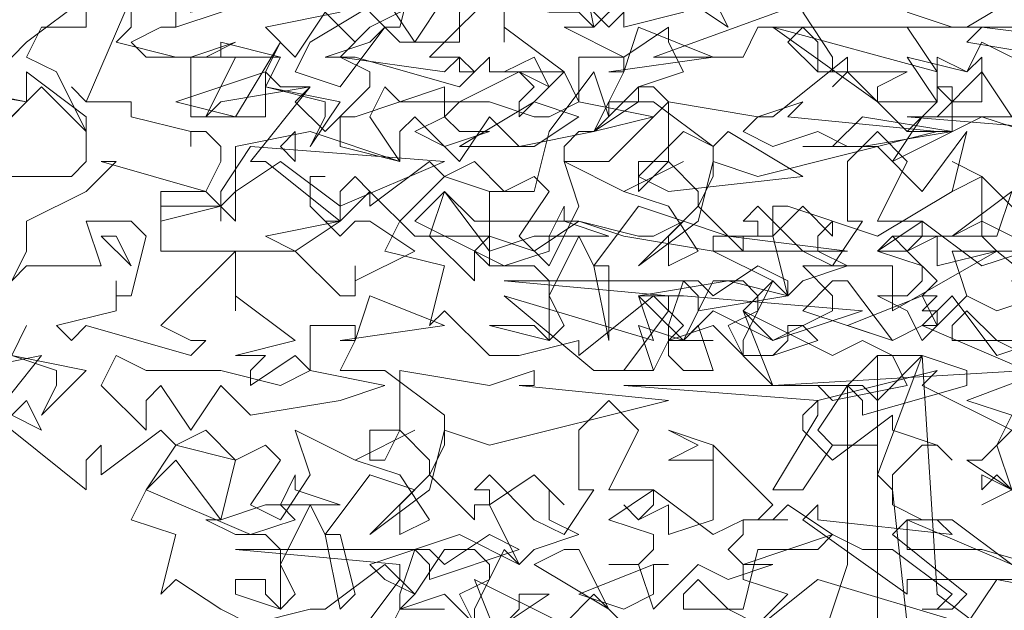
# Model space of a CAD drawing. Header units: millimetres. Extents: x 4234 to 4704, y 1542 to 2004.
# Tile 250 of 256: x 4502.64 to 4509.21, y 1852.43 to 1856.37. Entities that reach past the tile are written whole.
import ezdxf

# ---------------------------------------------------------------- set-up
doc = ezdxf.new("R2010")
doc.units = ezdxf.units.MM
doc.linetypes.add('DASHED', pattern=[19.05, 12.7, -6.35])
doc.layers.add('BOD', color=40, linetype='Continuous')
doc.layers.add('DIMENSIONS', color=7, linetype='Continuous')

# ---------------------------------------------------------------- blocks, each defined once
blk = doc.blocks.new('A$Cf9015526')
at = {"color": 116, "lineweight": 0, "true_color": 0x136734}
for points in [[(1.7766, 0.7995), (1.3991, 0.7773), (1.3102, 0.8661), (1.2436, 0.8439), (1.2658, 0.8661), (1.2214, 0.9105), (1.1104, 0.8217), (1.1104, 0.8439), (1.0215, 0.8217), (0.9771, 0.8217), (0.9105, 0.8883), (0.8883, 0.8661), (0.9105, 0.9549), (0.8217, 0.9771), (0.8439, 1.0215), (0.9105, 1.0882), (0.8883, 1.1104), (0.7995, 1.0437), (0.7995, 1.0659), (0.7773, 1.0882), (0.755, 1.0659), (0.755, 1.0215), (0.644, 1.1104), (0.6218, 1.1104), (0.7106, 1.2214), (0.5774, 1.1992), (0.5552, 1.177), (0.5996, 1.2658), (0.4664, 1.2658), (0.4441, 1.288), (0.4886, 1.3102), (0.5108, 1.3102), (0.5108, 1.3991)], [(1.7766, 0.8217), (1.7322, 0.8439), (1.6877, 0.8439), (1.6655, 0.8439), (1.6655, 0.8661), (1.6877, 0.8883), (1.7322, 0.8439), (1.7544, 0.8439)], [(1.7988, 0.9993), (1.71, 1.0882), (1.71, 0.9993), (1.7322, 0.9771), (1.6433, 0.9549), (1.6433, 0.9993), (1.5989, 0.9771), (1.5767, 0.9993), (1.5989, 0.9771), (1.6211, 0.9993), (1.6211, 1.0215), (1.5545, 1.0215), (1.5989, 1.1104), (1.5545, 1.1548), (1.5101, 1.1104), (1.5101, 1.0215), (1.5323, 1.0215), (1.4879, 0.9549), (1.4435, 0.9771), (1.3768, 1.0437), (1.3546, 1.0215), (1.3768, 1.0215), (1.3768, 0.9993), (1.3546, 0.9993), (1.3546, 0.9771), (1.288, 1.0437), (1.3102, 1.0882), (1.3102, 1.1326), (1.2214, 1.1992), (1.1548, 1.1992), (1.177, 1.2436), (1.177, 1.2658), (1.1104, 1.2658), (1.1104, 1.1992), (1.0882, 1.2436), (1.0215, 1.177), (1.0215, 1.1992), (1.0437, 1.2214), (1.0215, 1.2436), (0.9993, 1.2436), (1.0882, 1.2436), (0.9993, 1.3102), (0.9993, 1.288), (0.9993, 1.3546)], [(0.9993, 1.3768), (0.8883, 1.2658), (0.9327, 1.2658), (0.9549, 1.2436), (0.9327, 1.2214), (0.7773, 1.2658), (0.755, 1.2658), (0.7328, 1.2658), (0.7995, 1.288), (0.8217, 1.3102), (0.7995, 1.3324), (0.8217, 1.3102), (0.8439, 1.3102), (0.8661, 1.3991)], [(1.0882, 1.3768), (1.1548, 1.3102), (1.177, 1.3324)], [(1.7988, 0.4886), (1.7322, 0.4886), (1.6877, 0.4219), (1.4657, 0.4886), (1.3546, 0.3997)], [(0.9993, 0.3775), (0.9105, 0.4664), (0.8439, 0.4441), (0.8661, 0.4664), (0.8217, 0.5108), (0.7328, 0.4441), (0.7106, 0.4441), (0.6218, 0.4219), (0.5774, 0.4441), (0.5108, 0.4886), (0.4886, 0.4664), (0.5108, 0.5552), (0.4441, 0.5774), (0.4664, 0.6218), (0.5108, 0.6884), (0.4886, 0.7106), (0.3997, 0.644), (0.3997, 0.6662), (0.3997, 0.6884), (0.3775, 0.6662), (0.3775, 0.6218), (0.2665, 0.7106)], [(0.2221, 0.7106), (0.3109, 0.8217), (0.1999, 0.7995)], [(0.2443, 1.1548), (0.2887, 1.1992), (0.1554, 1.2214)], [(1.5989, 1.3324), (1.6655, 1.3102), (1.4435, 1.3102), (1.4213, 1.288), (1.4657, 1.2436), (1.5989, 1.2436), (1.5545, 1.2214), (1.5545, 1.1992), (1.5989, 1.1548), (1.6433, 1.1992), (1.6433, 1.2214), (1.6655, 1.2214), (1.6655, 1.1548), (1.5989, 1.1548), (1.5101, 1.2436), (1.4879, 1.2214), (1.5101, 1.2436), (1.5101, 1.2658), (1.3991, 1.177), (1.3768, 1.177), (1.3546, 1.1548), (1.3991, 1.1326), (1.4657, 1.1548), (1.5101, 1.1326), (1.5545, 1.1326), (1.6211, 1.0659), (1.6877, 1.1548), (1.6655, 1.0659), (1.5545, 0.9993), (1.4213, 1.0437), (1.3991, 1.0437), (1.3991, 0.9993), (1.3102, 0.9993), (1.3102, 0.9771), (1.3991, 0.9327), (1.3546, 0.8883), (1.3991, 0.8439), (1.4879, 0.8883), (1.4879, 0.9105), (1.4435, 0.9549), (1.5767, 0.9549), (1.5767, 0.9105), (1.5767, 0.8883), (1.7322, 0.9771), (1.8432, 0.8883)], [(1.7544, 1.3102), (1.71, 1.3102), (1.6877, 1.3102), (1.7988, 1.3768)], [(1.7544, 0.7328), (1.7322, 0.6884), (1.7544, 0.6218)], [(1.7544, 0.6218), (1.71, 0.5996), (1.7544, 0.6218), (1.6877, 0.6662), (1.71, 0.6662), (1.7544, 0.7106), (1.6211, 0.7773), (1.6433, 0.7995), (1.4657, 0.755), (1.4435, 0.7328), (1.4435, 0.7106), (1.4879, 0.6662), (1.5767, 0.7328), (1.5767, 0.7106), (1.6433, 0.6884), (1.6655, 0.6662), (1.6433, 0.6884), (1.6211, 0.6884), (1.5767, 0.644), (1.5767, 0.5996), (1.6211, 0.5774), (1.6655, 0.5774), (1.7544, 0.5108), (1.5989, 0.5774), (1.5767, 0.5552), (1.6877, 0.4664), (1.6655, 0.4441), (1.6211, 0.4441), (1.6433, 0.4441), (1.6655, 0.4664), (1.5767, 0.533), (1.5323, 0.533), (1.4879, 0.5552), (1.3546, 0.5108), (1.3546, 0.4886), (1.4213, 0.4664), (1.3768, 0.4219), (1.3324, 0.4441), (1.288, 0.4441), (1.2658, 0.4441), (1.2658, 0.4664), (1.288, 0.4886), (1.3324, 0.4441), (1.3546, 0.4441), (1.3768, 0.533), (1.4657, 0.533), (1.4879, 0.5552), (1.4213, 0.5996), (1.3991, 0.5774), (1.3768, 0.5774), (1.3991, 0.5996), (1.3102, 0.6884), (1.3102, 0.5996), (1.3102, 0.5774), (1.2436, 0.5552), (1.2436, 0.5996), (1.1992, 0.5774), (1.177, 0.5996), (1.1992, 0.5774), (1.2214, 0.5996), (1.2214, 0.6218), (1.1548, 0.6218), (1.1992, 0.7106), (1.1548, 0.755), (1.1104, 0.7106), (1.1104, 0.6218), (1.1326, 0.6218), (1.0882, 0.5552), (1.0437, 0.5774), (0.9771, 0.644), (0.9549, 0.6218), (0.9771, 0.6218), (0.9771, 0.5996), (0.9549, 0.5996), (0.9549, 0.5774), (0.8883, 0.644), (0.9105, 0.6884), (0.9105, 0.7328), (0.8217, 0.7995), (0.755, 0.7995), (0.7773, 0.8439), (0.7773, 0.8661), (0.7106, 0.8661), (0.7106, 0.7995), (0.6884, 0.8217), (0.6218, 0.7773), (0.6218, 0.7995), (0.644, 0.8217), (0.6218, 0.8217), (0.5996, 0.8217), (0.6884, 0.8439), (0.5996, 0.9105), (0.5996, 0.8883), (0.5996, 0.9327), (0.5996, 0.9549), (0.5996, 0.9771), (0.4886, 0.8661), (0.533, 0.8439), (0.5552, 0.8439), (0.533, 0.8217), (0.3775, 0.8661), (0.3553, 0.8439), (0.3331, 0.8661), (0.4219, 0.8883), (0.4219, 0.9105), (0.4219, 0.9327), (0.4219, 0.9105), (0.4441, 0.9105), (0.4664, 0.9993), (0.4441, 1.0215), (0.3775, 1.0215), (0.3997, 0.9549), (0.2887, 0.9549), (0.2665, 0.9327)], [(0.2665, 0.9327), (0.2887, 0.9771), (0.2887, 1.0215), (0.3775, 1.0659), (0.4219, 1.1104), (0.3997, 1.1104), (0.5552, 1.0659), (0.5774, 1.1104), (0.5774, 1.1326), (0.5552, 1.1548), (0.533, 1.1548), (0.533, 1.1326), (0.533, 1.1548), (0.4441, 1.177), (0.4441, 1.1992), (0.3775, 1.1992), (0.3553, 1.2214), (0.3775, 1.1992), (0.4441, 1.3546)], [(0.4441, 1.3324), (0.4441, 1.3102), (0.4219, 1.288), (0.5108, 1.2658), (0.533, 1.2658), (0.5996, 1.288), (0.5552, 1.2658), (0.533, 1.2658), (0.533, 1.2436), (0.533, 1.177), (0.644, 1.177), (0.644, 1.2436), (0.6662, 1.2214), (0.7106, 1.2214), (0.6884, 1.1992), (0.7328, 1.1548), (0.7995, 1.2214), (0.7995, 1.2436), (0.755, 1.2658), (0.7773, 1.288), (0.7328, 1.3324), (0.6884, 1.2658), (0.644, 1.3102), (0.755, 1.3324)], [(0.8883, 1.3546), (0.7995, 1.3102), (0.755, 1.2658), (0.9105, 1.2436), (0.9327, 1.2658), (0.9327, 1.2436), (0.9549, 1.2436), (0.9771, 1.2658), (0.9771, 1.2436), (0.9993, 1.2436), (1.0437, 1.2658), (1.0659, 1.2214), (1.0215, 1.2436), (0.9771, 1.2214), (0.9327, 1.1992), (0.9105, 1.177), (0.9327, 1.1548), (0.9771, 1.1548), (0.9105, 1.1326), (0.8661, 1.1548), (0.9105, 1.177), (0.9105, 1.2214), (0.7773, 1.177), (0.755, 1.177), (0.755, 1.1326), (0.8439, 1.1104), (0.7106, 1.1548), (0.5996, 1.1326), (0.5996, 1.0215), (0.5552, 1.0659), (0.4886, 1.0659), (0.4886, 0.9771), (0.6884, 0.9771), (0.755, 0.9105), (0.7773, 0.9105), (0.7773, 0.9549), (0.7773, 0.9327), (0.8661, 0.9771), (0.7995, 1.0215), (0.7773, 1.0215), (0.755, 0.9993), (0.7106, 1.0437), (0.7106, 1.0882), (0.7328, 1.0882), (0.7106, 1.0882), (0.7106, 1.0437), (0.7328, 1.0215), (0.755, 1.0215), (0.7995, 1.0659), (0.8661, 0.9993), (0.9771, 0.9993), (0.9771, 1.0659), (1.0215, 1.0659), (1.0437, 1.0659), (1.0659, 1.1548), (1.1326, 1.2436), (1.1548, 1.177), (1.1548, 1.1992), (1.1326, 1.1548), (1.1104, 1.1548), (1.0882, 1.1326), (1.0882, 1.1104), (1.1548, 1.1104), (1.2436, 1.1992), (1.2214, 1.2214), (1.1992, 1.2214), (1.2658, 1.2436), (1.2436, 1.288), (1.2436, 1.3102), (1.177, 1.2658), (1.0882, 1.3102), (1.1326, 1.3102), (1.1104, 1.4213)], [(0.3775, 1.3324), (0.3775, 1.3102), (0.3109, 1.3102), (0.2887, 1.2658), (0.3331, 1.2436), (0.3775, 1.1548), (0.3775, 1.1326), (0.3775, 1.1104), (0.3553, 1.0882), (0.1554, 1.0882)], [(0.2665, 1.177), (0.2887, 1.1992), (0.1777, 1.2214)], [(0.2665, 1.2658), (0.2887, 1.288), (0.3775, 1.3546)], [(1.7988, 0.9771), (1.6655, 0.9771), (1.6877, 0.9105), (1.6433, 0.8661), (1.6211, 0.9105), (1.6433, 0.9327), (1.5989, 0.9771), (1.5545, 0.9771), (1.5767, 0.9993), (1.6655, 0.9993), (1.71, 1.0215), (1.7544, 0.9993)], [(1.7766, 1.1548), (1.71, 1.177), (1.5767, 1.1104), (1.6211, 1.177), (1.6433, 1.177), (1.71, 1.2436), (1.7544, 1.177)], [(1.821, 1.2658), (1.6877, 1.288), (1.71, 1.3102), (1.8876, 1.288)], [(1.7544, 0.7328), (1.6877, 0.755), (1.8654, 0.8217)]]:
    blk.add_lwpolyline(points, dxfattribs=at)
for points in [[(1.4435, 1.4435), (1.5323, 1.3546), (1.4435, 1.3324), (1.4879, 1.2658), (1.4879, 1.2436), (1.4657, 1.2436), (1.4657, 1.288), (1.4435, 1.3102), (1.3768, 1.3102), (1.3546, 1.2658), (1.2214, 1.2658), (1.4657, 1.3546), (1.4435, 1.3768), (1.3768, 1.3768), (1.3991, 1.3768), (1.3991, 1.4213), (1.3768, 1.4213), (1.3324, 1.4435), (1.288, 1.4657), (1.3102, 1.5101), (1.3768, 1.4435)], [(0.644, 1.4435), (0.6218, 1.4213), (0.6218, 1.4435), (0.5996, 1.4435), (0.5996, 1.3991), (0.5774, 1.4213), (0.5108, 1.3546), (0.533, 1.3324), (0.644, 1.3546), (0.5108, 1.3102), (0.5108, 1.4213), (0.5108, 1.3991), (0.5108, 1.3768), (0.5108, 1.3546), (0.5774, 1.4657), (0.6218, 1.4435)], [(1.2658, 1.3546), (1.2658, 1.3324), (1.177, 1.3102), (1.177, 1.3324), (1.177, 1.3546), (1.1326, 1.3102), (1.1104, 1.3324), (1.0659, 1.3324), (0.9549, 1.3546), (0.9327, 1.3324), (0.9327, 1.288), (0.8439, 1.288), (0.8217, 1.3102), (0.755, 1.2214), (0.6884, 1.2436), (0.7106, 1.288), (0.8217, 1.3546), (0.8661, 1.288), (0.9105, 1.3546), (1.0215, 1.3546), (1.0882, 1.3991), (1.1548, 1.3546)], [(1.2658, 1.3546), (1.288, 1.3991), (1.3324, 1.3102)], [(1.1548, 1.2436), (1.177, 1.2436), (1.1992, 1.3102), (1.3102, 1.2658)], [(1.7988, 1.2436), (1.71, 1.288), (1.6877, 1.2436), (1.5989, 1.2658), (1.6433, 1.1992), (1.6211, 1.1992), (1.5545, 1.1992), (1.3991, 1.3102), (1.6433, 1.2436), (1.5989, 1.3102), (1.6877, 1.3102), (1.9542, 1.3102)], [(0.5108, 1.1992), (0.644, 1.2436), (0.6662, 1.288), (0.5996, 1.177)], [(0.5774, 1.2658), (0.5774, 1.288), (0.6662, 1.2658)], [(0.755, 1.1992), (0.7106, 1.1326), (0.7328, 1.177), (0.7328, 1.1992), (0.644, 1.2214), (0.6662, 1.2658), (0.644, 1.2214)], [(1.71, 1.2658), (1.71, 1.1992), (1.6655, 1.1992), (1.6433, 1.2214), (1.6433, 1.2658), (1.6877, 1.2436)], [(0.3775, 1.1548), (0.3553, 1.177), (0.3109, 1.2214), (0.2887, 1.1992), (0.2887, 1.2436), (0.3775, 1.177)], [(0.9771, 1.1992), (1.0437, 1.177), (1.0659, 1.177), (1.1104, 1.1992), (1.2214, 1.177), (1.1326, 1.1548), (1.0215, 1.1326), (0.9771, 1.177), (0.9327, 1.1104), (0.8661, 1.177), (0.8439, 1.1548), (0.8439, 1.1104), (0.7995, 1.177), (0.8217, 1.2214), (0.8439, 1.1992)], [(1.1326, 1.1548), (1.1992, 1.2214), (1.1992, 1.1992)], [(2.1097, 1.177), (1.932, 1.1326), (1.932, 1.1548), (1.9098, 1.177), (1.8654, 1.1104), (1.8876, 1.0882), (1.9542, 1.0882), (1.8876, 1.0882), (1.8432, 1.0215), (1.7988, 1.0215), (1.8654, 1.1326), (1.8654, 1.1548), (1.5989, 1.177), (1.932, 1.177), (1.9542, 1.1548), (2.0431, 1.2214), (2.1097, 1.1992)], [(1.0437, 1.1326), (0.9327, 1.1326), (1.0437, 1.1992), (1.1104, 1.177)], [(1.4213, 1.177), (1.6433, 1.1548), (1.3768, 1.0882), (1.3102, 1.1104), (1.288, 1.0215), (1.1992, 0.9549), (1.288, 1.0437), (1.288, 1.0659), (1.2436, 1.1104), (1.1992, 1.0659), (1.1992, 1.1104), (1.2436, 1.1104), (1.2436, 1.1992), (1.3768, 1.177), (1.4435, 1.1992)], [(1.5323, 1.1326), (1.4435, 1.1326), (1.4879, 1.1326), (1.5323, 1.177), (1.6655, 1.1548)], [(0.6884, 1.1104), (0.6662, 1.1326), (0.6884, 1.1548)], [(1.3324, 1.1548), (1.4435, 1.0882), (1.2436, 1.0659), (1.1992, 1.0882), (1.2658, 1.1548), (1.3102, 1.1326)], [(0.755, 1.0437), (0.6662, 1.1104), (0.5996, 1.0659), (0.5774, 1.0437), (0.5774, 1.0215), (0.5774, 1.0437), (0.4886, 1.0215), (0.4886, 1.0437), (0.5774, 1.0437), (0.5774, 1.0659), (0.6218, 1.1326), (0.9105, 1.1104)], [(1.0437, 1.0882), (1.0659, 1.0659), (1.0215, 0.9993), (1.0659, 0.9549), (1.1104, 1.0437), (1.0882, 1.1104), (1.177, 1.0659), (1.2658, 1.1104), (1.177, 1.0659), (1.2436, 1.0437), (1.288, 0.9771), (1.2436, 0.9549), (1.2436, 0.9993), (1.2658, 1.0215), (1.1992, 1.0437), (1.1326, 0.9549), (1.1548, 0.9549), (1.1548, 0.8439), (1.1326, 0.9549), (1.1104, 0.9993), (1.0659, 0.9105), (1.0882, 0.8661), (1.0659, 0.8439), (0.9771, 0.8661), (0.9993, 0.8661), (1.0437, 0.8661), (1.0659, 0.8439), (1.0659, 0.9327), (1.0437, 0.9549), (0.9771, 0.9549), (0.9549, 0.9771), (0.9771, 0.9549), (0.9771, 1.0659), (0.9105, 1.0882), (0.9549, 1.1104), (0.9993, 1.0659)], [(1.71, 1.0659), (1.71, 1.0882), (1.6655, 1.0659), (1.71, 1.0882), (1.6655, 1.1104), (1.71, 1.0882)], [(0.9105, 1.0659), (0.9771, 0.9771), (1.0437, 0.9993), (1.0659, 0.9993), (1.0882, 1.0437), (1.0882, 1.0215), (1.1548, 0.9993), (1.0659, 0.9993), (1.0659, 0.9771), (0.9993, 0.9549), (0.8661, 1.0215)], [(1.1104, 1.0215), (1.1992, 0.9993), (1.2214, 0.9993), (1.2658, 1.0215), (1.3324, 0.9993), (1.5101, 0.9771), (1.3102, 0.9771), (1.177, 0.9993), (1.1104, 1.0215), (1.0437, 0.9771), (0.9771, 0.9993), (0.9549, 0.9771), (0.9549, 0.9327), (0.8883, 0.9993), (0.9105, 1.0659), (0.9549, 1.0215)], [(1.6655, 0.9993), (1.7544, 1.0659), (1.7322, 0.9993)], [(1.4879, 1.0215), (1.4657, 0.9993), (1.4657, 0.9771), (1.5101, 0.9549), (1.4435, 0.9327), (1.4213, 0.9105), (1.3991, 0.9993), (1.4435, 1.0437), (1.4879, 0.9993)], [(0.6884, 0.9771), (0.644, 0.9993), (0.755, 1.0215)], [(1.7766, 0.9771), (1.821, 0.9771), (1.7766, 0.9771), (1.7766, 0.9549), (1.7544, 0.9327), (1.7766, 0.9105), (1.7988, 0.9105), (1.7322, 0.8883), (1.6877, 0.9105), (1.6211, 0.8439), (1.5989, 0.8883), (1.5545, 0.9105), (1.5989, 0.9105), (1.6211, 0.9327), (1.6211, 0.9549), (1.5545, 0.9771), (1.6211, 1.0215), (1.71, 0.9549)], [(0.4441, 0.9549), (0.3997, 0.9993), (0.4219, 0.9993)], [(1.4213, 0.9105), (1.288, 0.8883), (1.288, 0.9105), (1.2658, 0.9327), (1.2436, 0.8661), (1.2436, 0.8439), (1.3102, 0.8439), (1.2436, 0.8439), (1.2214, 0.7995), (1.177, 0.7995), (1.2436, 0.8883), (1.2436, 0.9105), (0.9993, 0.9327), (1.288, 0.9327), (1.3102, 0.9105), (1.3768, 0.9549), (1.4213, 0.9327)], [(1.3991, 0.9327), (1.3546, 0.8439), (1.3546, 0.8217), (1.3991, 0.8217), (1.4213, 0.8439), (1.4213, 0.8661), (1.4435, 0.8661), (1.4657, 0.8439), (1.3991, 0.8217), (1.3546, 0.8217), (1.3324, 0.8661), (1.3768, 0.8883), (1.3768, 0.9105), (1.3546, 0.9327), (1.3102, 0.9327), (1.2658, 0.8439), (1.2214, 0.8883), (1.1992, 0.9105), (1.3324, 0.9327), (1.4213, 0.9105)], [(1.5767, 0.8439), (1.4435, 0.8883), (1.4879, 0.9327), (1.5101, 0.9327)], [(0.755, 0.8439), (0.7773, 0.8439), (0.7995, 0.9105), (0.9105, 0.8661)], [(1.3991, 0.8439), (1.3102, 0.8883), (1.2658, 0.8439), (1.1992, 0.8661), (1.2214, 0.7995), (1.1326, 0.7995), (0.9993, 0.9105), (1.2214, 0.8439), (1.1992, 0.9105), (1.2658, 0.9105), (1.5323, 0.8883)], [(1.6433, 0.9105), (1.6211, 0.8883), (1.6433, 0.8883), (1.6433, 0.8661), (1.6211, 0.8661), (1.5767, 0.8439), (1.5101, 0.8661), (1.6211, 0.9105)], [(1.6655, 0.9105), (1.7322, 0.8217), (1.7988, 0.8439), (1.821, 0.8439), (1.8432, 0.8883), (1.8432, 0.8661), (1.9098, 0.8439), (1.821, 0.8439), (1.8432, 0.8217), (1.7766, 0.7995), (1.6211, 0.8661)], [(1.5323, 0.8439), (1.5767, 0.8217), (1.5989, 0.7773), (1.4879, 0.755), (1.4657, 0.7773), (1.4435, 0.7773), (1.3991, 0.7773), (1.3546, 0.8883), (1.4879, 0.8217)], [(0.3775, 0.7995), (0.3109, 0.7328), (0.3331, 0.7773), (0.3331, 0.7995), (0.2665, 0.8217), (0.2887, 0.8661), (0.2665, 0.8217)], [(1.288, 0.8661), (1.3102, 0.7995), (1.2658, 0.7995), (1.2436, 0.8217), (1.2436, 0.8661), (1.2658, 0.8439)], [(0.5774, 0.7995), (0.6662, 0.7773), (0.7106, 0.7995), (0.8217, 0.7773), (0.755, 0.755), (0.6218, 0.7328), (0.5774, 0.7773), (0.533, 0.7106), (0.4886, 0.7773), (0.4664, 0.755), (0.4664, 0.7106), (0.3997, 0.7773), (0.4219, 0.8217), (0.4664, 0.7995)], [(1.6877, 0.7773), (1.5323, 0.7328), (1.5323, 0.755), (1.5101, 0.7773), (1.4657, 0.7106), (1.4879, 0.6884), (1.5545, 0.6884), (1.4879, 0.6884), (1.4435, 0.6218), (1.3991, 0.6218), (1.4657, 0.7328), (1.4657, 0.755), (1.177, 0.7773), (1.5323, 0.7773), (1.5545, 0.755), (1.6211, 0.8217), (1.6877, 0.7995)], [(1.5545, 0.644), (1.5767, 0.6218), (1.5989, 0.4219), (1.6433, 0.3775), (1.5101, 0.3775), (1.4657, 0.3775), (1.5101, 0.5108), (1.5101, 0.7773), (1.5545, 0.8217), (1.6211, 0.8217)], [(1.7322, 0.3997), (1.5545, 0.3775), (1.5545, 0.8217), (1.6211, 0.8217), (1.6433, 0.4664)], [(1.0215, 0.7773), (1.2436, 0.755), (0.9771, 0.6884), (0.9105, 0.7106), (0.8883, 0.6218), (0.7995, 0.5552), (0.8883, 0.644), (0.8883, 0.6662), (0.8439, 0.7106), (0.8217, 0.6662), (0.7995, 0.6662), (0.7995, 0.7106), (0.8439, 0.7106), (0.8439, 0.7995), (0.9771, 0.7773), (1.0437, 0.7995), (1.0437, 0.7773)], [(0.3109, 0.7106), (0.2665, 0.7328), (0.2887, 0.755)], [(0.644, 0.6884), (0.6662, 0.6662), (0.6218, 0.5996), (0.6662, 0.5774), (0.7106, 0.644), (0.6884, 0.7106), (0.7773, 0.6662), (0.8661, 0.7106), (0.7773, 0.6662), (0.8439, 0.644), (0.8883, 0.5774), (0.8439, 0.5552), (0.8439, 0.5996), (0.8661, 0.6218), (0.7995, 0.644), (0.7328, 0.5552), (0.755, 0.5552), (0.7773, 0.4664), (0.755, 0.4441), (0.7328, 0.5552), (0.7106, 0.5996), (0.6662, 0.5108), (0.6884, 0.4664), (0.6662, 0.4441), (0.5996, 0.4664), (0.5996, 0.4886), (0.644, 0.4886), (0.644, 0.4664), (0.6662, 0.4441), (0.6662, 0.533), (0.644, 0.5552), (0.5996, 0.5552), (0.5552, 0.5774), (0.5774, 0.5774), (0.5996, 0.6662), (0.5108, 0.6884), (0.5552, 0.7106), (0.5996, 0.6662)], [(1.3102, 0.6662), (1.2436, 0.6662), (1.288, 0.6884), (1.2436, 0.7106), (1.3102, 0.6884)], [(0.5108, 0.6662), (0.5774, 0.5774), (0.644, 0.5996), (0.6662, 0.5996), (0.6884, 0.644), (0.6884, 0.6218), (0.755, 0.5996), (0.6662, 0.5996), (0.6884, 0.5774), (0.6218, 0.5552), (0.4664, 0.6218)], [(1.0659, 0.6218), (1.0659, 0.5996), (1.0659, 0.5774), (1.1104, 0.5552), (1.0437, 0.533), (1.0215, 0.5108), (0.9771, 0.5996), (1.0437, 0.644), (1.0882, 0.5996)], [(1.7988, 0.5552), (1.7766, 0.5996), (1.7322, 0.644), (1.71, 0.6218), (1.71, 0.644), (1.7988, 0.5996)], [(1.3546, 0.5774), (1.4213, 0.5774), (1.3546, 0.5774), (1.3546, 0.5552), (1.3324, 0.533), (1.3546, 0.5108), (1.3991, 0.5108), (1.3324, 0.4886), (1.288, 0.5108), (1.2214, 0.4441), (1.1992, 0.5108), (1.1548, 0.5108), (1.1992, 0.5108), (1.2214, 0.533), (1.2214, 0.5552), (1.1548, 0.5774), (1.2214, 0.6218), (1.3102, 0.5552)], [(1.6655, 0.5552), (1.6433, 0.5774), (1.5989, 0.5774), (1.5989, 0.5552), (1.5989, 0.533), (1.71, 0.533), (1.8654, 0.4886), (1.8432, 0.4664), (1.7322, 0.4886), (1.5989, 0.4886), (1.5989, 0.4664), (1.4435, 0.5774), (1.4657, 0.5996), (1.4657, 0.5774)], [(1.0215, 0.533), (0.8883, 0.4886), (0.8883, 0.5108), (0.8661, 0.533), (0.8439, 0.4664), (0.8439, 0.4441), (0.9105, 0.4441), (0.8439, 0.4441), (0.8217, 0.3997), (0.7773, 0.3997), (0.8439, 0.4886), (0.8439, 0.5108), (0.5996, 0.533), (0.8883, 0.533), (0.9105, 0.5108), (0.9771, 0.5552)], [(0.9993, 0.533), (0.9549, 0.4441), (0.9549, 0.4219), (0.9993, 0.4219), (1.0215, 0.4441), (1.0215, 0.4664), (1.0437, 0.4664), (1.0659, 0.4664), (0.9993, 0.4219), (0.9549, 0.4219), (0.9327, 0.4664), (0.9771, 0.4886), (0.9771, 0.5108), (0.9549, 0.533), (0.9105, 0.533), (0.8661, 0.4664), (0.8217, 0.4886), (0.7995, 0.5108), (0.9327, 0.5552), (1.0215, 0.5108)], [(1.1548, 0.4441), (1.0437, 0.5108), (1.0882, 0.533), (1.1104, 0.533)], [(1.2214, 0.5108), (1.2214, 0.4886), (1.2214, 0.4664), (1.177, 0.4441), (1.1104, 0.4664), (1.2214, 0.5108), (1.2436, 0.5108)]]:
    blk.add_lwpolyline(points, close=True, dxfattribs=at)
at = {"color": 97, "lineweight": 0, "true_color": 0x397239}
blk.add_lwpolyline([(1.1326, 0.4664), (1.177, 0.4219), (1.1992, 0.3775), (1.0659, 0.3775), (1.0437, 0.3775), (0.9993, 0.3775), (0.9549, 0.4886), (1.0882, 0.4219)], close=True, dxfattribs=at)

msp = doc.modelspace()

# ---------------------------------------------------------------- hatches: boundary and pattern name
at = {"layer": 'DIMENSIONS'}
h = msp.add_hatch(dxfattribs=at)
h.set_pattern_fill('GRASS', color=256, scale=0.5)
h.set_pattern_definition([(90, (3399.144, -158.445), (-8.980256, 8.980256), [2.38125, -15.57926]), (45, (3399.144, -158.445), (-8.980256, 8.980256), [2.38125, -10.31875]), (135, (3399.144, -158.445), (-8.980256, -8.980256), [2.38125, -10.31875])])
h.paths.add_polyline_path([(4417.6425, 1844.3253), (4423.2951, 1838.2514), (4434.9969, 1847.6295), (4469.633, 1855.411), (4513.1489, 1877.6572), (4531.9103, 1892.8657), (4546.8873, 1910.4574), (4556.576, 1922.7476), (4577.553, 1933.381), (4592.7448, 1936.6466), (4614.9867, 1937.2699), (4624.0253, 1937.2699), (4633.3522, 1938.7107), (4636.3977, 1940.2306), (4631.8428, 1952.3869, 0.161807)])
h.paths.add_polyline_path([(4631.8428, 1952.3869), (4629.8752, 1957.6381), (4629.4018, 1957.3619), (4621.324, 1958.355), (4615.8552, 1959.6126), (4597.3065, 1970.6836), (4571.5628, 1964.4359), (4571.5628, 1952.3502), (4556.6565, 1951.2934), (4533.2051, 1949.7013), (4514.0135, 1931.7588), (4500.0937, 1928.3885), (4467.5142, 1910.2651), (4457.6487, 1889.7679), (4440.0951, 1876.8578), (4418.6103, 1858.4577), (4410.1637, 1852.3615), (4417.6425, 1844.3253, -0.161807)])
h.paths.add_polyline_path([(4548.0789, 1916.6002), (4552.8565, 1929.9377), (4546.693, 1932.1455), (4541.9153, 1918.808)], flags=24)
h.paths.add_polyline_path([(4503.0556, 1883.2742), (4507.8332, 1896.6117), (4501.6696, 1898.8196), (4496.892, 1885.482)], flags=24)
h.paths.add_polyline_path([(4451.7368, 1857.409), (4456.5145, 1870.7465), (4450.3509, 1872.9544), (4445.5733, 1859.6168)], flags=24)
h.paths.add_polyline_path([(4412.9931, 1854.3366), (4417.0765, 1849.9489), (4419.3393, 1852.0547), (4415.2559, 1856.4424)], flags=24)
h.paths.add_polyline_path([(4596.3471, 1950.1809), (4601.1248, 1963.5184), (4594.9612, 1965.7262), (4590.1836, 1952.3887)], flags=24)
h.paths.add_polyline_path([(4509.7992, 1914.4402), (4520.7716, 1919.9756), (4517.1217, 1927.2104), (4506.1494, 1921.675)], flags=24)
h.paths.add_polyline_path([(4321.6553, 1898.427), (4326.0339, 1896.392), (4327.3367, 1899.1951), (4322.958, 1901.2301)], flags=9)
h.paths.add_polyline_path([(4333.4365, 1891.9961), (4338.2762, 1888.46), (4340.0997, 1890.9559), (4335.26, 1894.492)], flags=9)
h.paths.add_polyline_path([(4351.1951, 1875.6427), (4355.5215, 1871.4944), (4357.6608, 1873.7255), (4353.3344, 1877.8738)], flags=9)
h.paths.add_polyline_path([(4373.9221, 1853.7811), (4378.2721, 1849.6575), (4380.3986, 1851.9008), (4376.0487, 1856.0244)], flags=9)
h.paths.add_polyline_path([(4389.205, 1846.109), (4392.5459, 1849.595), (4390.3143, 1851.7338), (4386.9734, 1848.2478)], flags=9)
h.paths.add_polyline_path([(4407.9742, 1825.8927), (4411.6376, 1829.0381), (4409.6239, 1831.3833), (4405.9606, 1828.2379)], flags=9)
h.paths.add_polyline_path([(4405.6972, 1823.1876), (4408.8355, 1819.5181), (4411.1846, 1821.5272), (4408.0463, 1825.1967)], flags=9)
h.paths.add_polyline_path([(4412.0765, 1813.536), (4414.8574, 1808.2263), (4417.5956, 1809.6604), (4414.8147, 1814.9701)], flags=9)
h.paths.add_polyline_path([(4306.0633, 1735.5308), (4308.3702, 1742.3082), (4305.4441, 1743.3042), (4303.1371, 1736.5268)], flags=9)
h.paths.add_polyline_path([(4289.1237, 1902.077), (4295.0617, 1902.8939), (4294.6404, 1905.9561), (4288.7025, 1905.1392)], flags=9)
h.paths.add_polyline_path([(4305.67, 1902.4686), (4311.5251, 1901.1867), (4312.1862, 1904.2062), (4306.331, 1905.4882)], flags=9)
h.paths.add_polyline_path([(4434.2122, 1813.2206), (4438.5999, 1817.304), (4436.4941, 1819.5668), (4432.1063, 1815.4834)], flags=9)
h.paths.add_polyline_path([(4381.102, 1865.7275), (4385.1854, 1861.3397), (4387.4482, 1863.4456), (4383.3648, 1867.8333)], flags=9)
h.paths.add_polyline_path([(4421.9781, 1821.8049), (4426.0615, 1817.4172), (4428.3243, 1819.523), (4424.2409, 1823.9108)], flags=9)
h.paths.add_polyline_path([(4410.3951, 1823.868), (4413.9297, 1827.1574), (4411.8239, 1829.4202), (4408.2893, 1826.1308)], flags=9)
h.paths.add_polyline_path([(4387.3909, 1817.4858), (4392.1686, 1830.8233), (4386.005, 1833.0311), (4381.2274, 1819.6936)], flags=9)
h.paths.add_polyline_path([(4347.9726, 1750.0597), (4352.7503, 1763.3972), (4346.5867, 1765.6051), (4341.8091, 1752.2675)], flags=9)
h.paths.add_polyline_path([(4341.4321, 1678.3148), (4346.2097, 1691.6523), (4340.0462, 1693.8601), (4335.2686, 1680.5226)], flags=9)
h.paths.add_polyline_path([(4323.3673, 1583.7016), (4328.1449, 1597.0392), (4321.9814, 1599.247), (4317.2037, 1585.9095)], flags=9)
h.paths.add_polyline_path([(4335.3652, 1700.4464), (4339.9795, 1713.3279), (4330.8251, 1716.6071), (4326.2108, 1703.7256)], flags=9)
h.paths.add_polyline_path([(4396.1792, 1839.031), (4404.6554, 1830.2107), (4406.8611, 1832.3304), (4398.3849, 1841.1506)], flags=9)
h.paths.add_polyline_path([(4396.4333, 1860.2956), (4402.6288, 1853.7761), (4403.7122, 1854.8057), (4397.5167, 1861.3251)], flags=9)
h.paths.add_polyline_path([(4349.0141, 1900.3774), (4363.5849, 1891.1608), (4365.102, 1893.5592), (4350.5312, 1902.7758)], flags=9)
h.paths.add_polyline_path([(4438.6658, 1769.7519), (4437.6109, 1764.1146), (4441.3279, 1763.4191), (4442.3828, 1769.0563)], flags=9)
h.paths.add_polyline_path([(4432.3393, 1775.0815), (4431.5916, 1769.3953), (4435.3409, 1768.9023), (4436.0886, 1774.5885)], flags=9)
h.paths.add_polyline_path([(4446.5759, 1765.0098), (4445.4726, 1759.3818), (4449.1836, 1758.6543), (4450.2868, 1764.2824)], flags=9)
h.paths.add_polyline_path([(4333.2801, 1902.1363), (4338.0795, 1900.1576), (4339.5209, 1903.6536), (4334.7215, 1905.6324)], flags=9)
h.paths.add_polyline_path([(4335.5168, 1907.037), (4340.8576, 1904.9473), (4342.2355, 1908.4689), (4336.8946, 1910.5586)], flags=9)
h.paths.add_polyline_path([(4338.3128, 1912.555), (4343.7532, 1910.7401), (4344.9499, 1914.3274), (4339.5095, 1916.1422)], flags=9)
h.paths.add_polyline_path([(4390.5848, 1863.0102), (4393.6134, 1859.8177), (4396.592, 1862.6434), (4393.5633, 1865.8359)], flags=9)
h.paths.add_polyline_path([(4431.1188, 1819.2282), (4434.1502, 1816.0327), (4437.1288, 1818.8584), (4434.0973, 1822.0539)], flags=9)
h.paths.add_polyline_path([(4421.1353, 1830.1653), (4424.1639, 1826.9728), (4427.1425, 1829.7985), (4424.1138, 1832.991)], flags=9)
h.paths.add_polyline_path([(4410.884, 1841.2141), (4413.9127, 1838.0216), (4416.8913, 1840.8473), (4413.8626, 1844.0398)], flags=9)
h.paths.add_polyline_path([(4400.5883, 1852.1946), (4403.617, 1849.0021), (4406.5956, 1851.8278), (4403.5669, 1855.0203)], flags=9)
h.paths.add_polyline_path([(4378.8646, 1874.7618), (4381.8961, 1871.5663), (4384.8747, 1874.392), (4381.8432, 1877.5875)], flags=9)

# ---------------------------------------------------------------- linework, layer by layer
at = {"layer": 'DIMENSIONS', "linetype": 'DASHED', "lineweight": 5}
msp.add_arc((4687.3322, 1576.0702), 380.3858, 98.388048, 135.152795, dxfattribs=at)

# ---------------------------------------------------------------- block references
at = {"layer": 'BOD', "xscale": 4.480026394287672, "yscale": 4.480026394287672, "zscale": 4.480026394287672}
msp.add_blockref('A$Cf9015526', (4501.3975, 1850.4468, 480.9174), dxfattribs=at)

doc.saveas('drawing.dxf')
